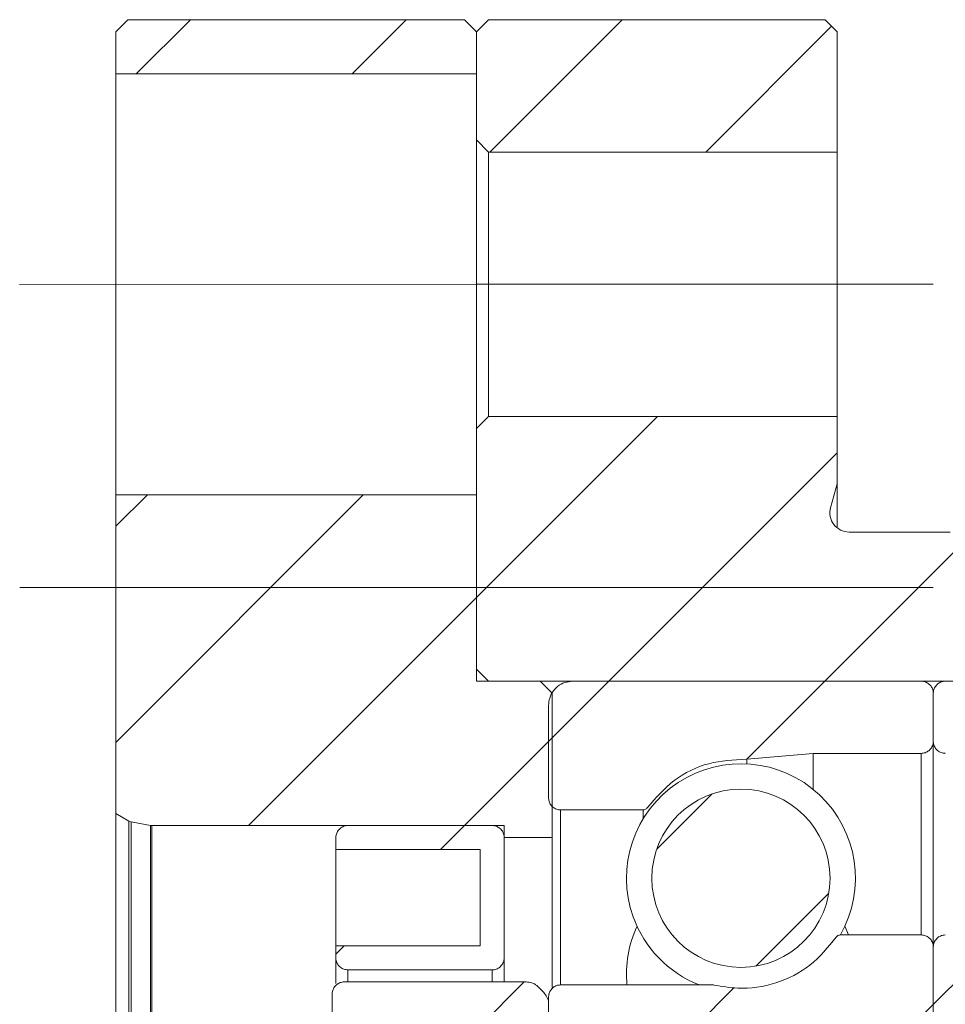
# Model space of a CAD drawing. Header units: millimetres. Extents: x 60 to 243, y 20 to 195.
# Tile 6 of 8: x 175 to 194, y 77 to 97. Entities that reach past the tile are written whole.
import ezdxf

# ---------------------------------------------------------------- set-up
doc = ezdxf.new("R2010")
doc.units = ezdxf.units.MM
doc.linetypes.add('CENTERX2', pattern=[20.32, 12.7, -2.54, 2.54, -2.54])
doc.layers.add('FORMAT', color=7, linetype='Continuous')

msp = doc.modelspace()

# ---------------------------------------------------------------- hatches: boundary and pattern name
at = {"linetype": 'Continuous', "lineweight": 0}
h = msp.add_hatch(dxfattribs=at)
h.set_pattern_fill('ANSI31', style=0)
edge = h.paths.add_edge_path(flags=0)
edge.add_line((176.552, 96.155), (184.052, 96.156))
edge.add_line((184.052, 96.156), (184.052, 97.031))
edge.add_spline(control_points=[(184.052, 97.031), (183.969, 97.114), (183.886, 97.197), (183.802, 97.281)], knot_values=[0, 0, 0, 0, 0.000707, 0.000707, 0.000707, 0.000707], weights=[1, 1, 1, 1], degree=3, periodic=0)
edge.add_line((183.802, 97.281), (176.802, 97.28))
edge.add_spline(control_points=[(176.802, 97.28), (176.719, 97.197), (176.636, 97.114), (176.552, 97.03)], knot_values=[0, 0, 0, 0, 0.000707, 0.000707, 0.000707, 0.000707], weights=[1, 1, 1, 1], degree=3, periodic=0)
edge.add_line((176.552, 97.03), (176.552, 96.155))
h = msp.add_hatch(dxfattribs=at)
h.set_pattern_fill('ANSI31', style=0)
edge = h.paths.add_edge_path(flags=0)
edge.add_spline(control_points=[(184.052, 94.781), (184.136, 94.697), (184.219, 94.614), (184.302, 94.531)], knot_values=[0.014407, 0.014407, 0.014407, 0.014407, 0.015114, 0.015114, 0.015114, 0.015114], weights=[1, 1, 1, 1], degree=3, periodic=0)
edge.add_line((184.302, 94.531), (191.552, 94.531))
edge.add_line((191.552, 94.531), (191.552, 97.031))
edge.add_spline(control_points=[(191.552, 97.031), (191.469, 97.114), (191.386, 97.198), (191.302, 97.281)], knot_values=[0, 0, 0, 0, 0.000707, 0.000707, 0.000707, 0.000707], weights=[1, 1, 1, 1], degree=3, periodic=0)
edge.add_line((191.302, 97.281), (184.302, 97.281))
edge.add_spline(control_points=[(184.302, 97.281), (184.219, 97.197), (184.136, 97.114), (184.052, 97.031)], knot_values=[0, 0, 0, 0, 0.000707, 0.000707, 0.000707, 0.000707], weights=[1, 1, 1, 1], degree=3, periodic=0)
edge.add_line((184.052, 97.031), (184.052, 94.781))
h = msp.add_hatch(dxfattribs=at)
h.set_pattern_fill('ANSI31', style=0)
edge = h.paths.add_edge_path(flags=0)
edge.add_spline(control_points=[(207.553, 86.532), (207.469, 86.615), (207.386, 86.699), (207.303, 86.782)], knot_values=[0.195201, 0.195201, 0.195201, 0.195201, 0.195907, 0.195907, 0.195907, 0.195907], weights=[1, 1, 1, 1], degree=3, periodic=0)
edge.add_line((207.303, 86.782), (194.303, 86.781))
edge.add_spline(control_points=[(194.303, 86.781), (194.169, 86.731), (194.036, 86.681), (193.903, 86.631)], knot_values=[0, 0, 0, 0, 0.000855, 0.000855, 0.000855, 0.000855], weights=[1, 1, 1, 1], degree=3, periodic=0)
edge.add_line((193.903, 86.631), (191.803, 86.631))
edge.add_spline(control_points=[(191.803, 86.631), (191.766, 86.631), (191.728, 86.636), (191.693, 86.647), (191.65, 86.659), (191.608, 86.679), (191.572, 86.705), (191.535, 86.73), (191.503, 86.763), (191.477, 86.799), (191.451, 86.836), (191.431, 86.877), (191.418, 86.92), (191.406, 86.963), (191.401, 87.009), (191.403, 87.054), (191.405, 87.082), (191.409, 87.11), (191.417, 87.137)], knot_values=[0.000047, 0.000047, 0.000047, 0.000047, 0.000269, 0.000269, 0.000269, 0.000537, 0.000537, 0.000537, 0.000806, 0.000806, 0.000806, 0.001074, 0.001074, 0.001074, 0.001343, 0.001343, 0.001343, 0.001512, 0.001512, 0.001512, 0.001512], weights=[1, 1, 1, 1, 1, 1, 1, 1, 1, 1, 1, 1, 1, 1, 1, 1, 1, 1, 1], degree=3, periodic=0)
edge.add_spline(control_points=[(191.417, 87.137), (191.462, 87.302), (191.507, 87.466), (191.553, 87.631)], knot_values=[0.058147, 0.058147, 0.058147, 0.058147, 0.05916, 0.05916, 0.05916, 0.05916], weights=[1, 1, 1, 1], degree=3, periodic=0)
edge.add_line((191.553, 87.631), (191.553, 89.031))
edge.add_line((191.553, 89.031), (184.303, 89.031))
edge.add_spline(control_points=[(184.303, 89.031), (184.219, 88.948), (184.136, 88.864), (184.053, 88.781)], knot_values=[0.030646, 0.030646, 0.030646, 0.030646, 0.031353, 0.031353, 0.031353, 0.031353], weights=[1, 1, 1, 1], degree=3, periodic=0)
edge.add_line((184.053, 88.781), (184.053, 83.781))
edge.add_spline(control_points=[(184.053, 83.781), (184.136, 83.697), (184.219, 83.614), (184.303, 83.531)], knot_values=[0.075601, 0.075601, 0.075601, 0.075601, 0.076309, 0.076309, 0.076309, 0.076309], weights=[1, 1, 1, 1], degree=3, periodic=0)
edge.add_line((184.303, 83.531), (201.06, 83.532))
edge.add_spline(control_points=[(201.06, 83.532), (201.105, 83.589), (201.15, 83.647), (201.195, 83.705)], knot_values=[0.165744, 0.165744, 0.165744, 0.165744, 0.166186, 0.166186, 0.166186, 0.166186], weights=[1, 1, 1, 1], degree=3, periodic=0)
edge.add_spline(control_points=[(201.195, 83.705), (201.205, 83.717), (201.216, 83.728), (201.228, 83.738), (201.246, 83.752), (201.266, 83.763), (201.287, 83.77), (201.308, 83.778), (201.331, 83.782), (201.353, 83.782), (201.376, 83.782), (201.398, 83.778), (201.419, 83.77), (201.44, 83.763), (201.461, 83.752), (201.478, 83.738), (201.495, 83.724), (201.511, 83.706), (201.523, 83.687), (201.534, 83.668), (201.543, 83.647), (201.548, 83.625), (201.552, 83.608), (201.553, 83.589), (201.553, 83.571)], knot_values=[0, 0, 0, 0, 0.000094, 0.000094, 0.000094, 0.000229, 0.000229, 0.000229, 0.000364, 0.000364, 0.000364, 0.0005, 0.0005, 0.0005, 0.000635, 0.000635, 0.000635, 0.00077, 0.00077, 0.00077, 0.000906, 0.000906, 0.000906, 0.001015, 0.001015, 0.001015, 0.001015], weights=[1, 1, 1, 1, 1, 1, 1, 1, 1, 1, 1, 1, 1, 1, 1, 1, 1, 1, 1, 1, 1, 1, 1, 1, 1], degree=3, periodic=0)
edge.add_spline(control_points=[(201.553, 83.571), (201.552, 83.558), (201.551, 83.545), (201.55, 83.532)], knot_values=[0.087568, 0.087568, 0.087568, 0.087568, 0.087647, 0.087647, 0.087647, 0.087647], weights=[1, 1, 1, 1], degree=3, periodic=0)
edge.add_line((201.55, 83.532), (201.553, 83.532))
edge.add_line((201.553, 83.532), (201.553, 80.532))
edge.add_spline(control_points=[(201.553, 80.532), (201.636, 80.448), (201.72, 80.365), (201.803, 80.282)], knot_values=[0.060002, 0.060002, 0.060002, 0.060002, 0.060709, 0.060709, 0.060709, 0.060709], weights=[1, 1, 1, 1], degree=3, periodic=0)
edge.add_line((201.803, 80.282), (202.053, 80.282))
edge.add_line((202.053, 80.282), (202.053, 80.532))
edge.add_line((202.053, 80.532), (207.303, 80.532))
edge.add_spline(control_points=[(207.303, 80.532), (207.386, 80.615), (207.47, 80.699), (207.553, 80.782)], knot_values=[0.132582, 0.132582, 0.132582, 0.132582, 0.133289, 0.133289, 0.133289, 0.133289], weights=[1, 1, 1, 1], degree=3, periodic=0)
edge.add_line((207.553, 80.782), (207.553, 86.532))
h = msp.add_hatch(dxfattribs=at)
h.set_pattern_fill('ANSI31', style=0)
edge = h.paths.add_edge_path(flags=0)
edge.add_line((185.378, 83.531), (184.053, 83.531))
edge.add_line((184.053, 83.531), (184.053, 87.406))
edge.add_line((184.053, 87.406), (176.553, 87.405))
edge.add_line((176.553, 87.405), (176.553, 80.78))
edge.add_spline(control_points=[(176.553, 80.78), (176.644, 80.728), (176.735, 80.676), (176.825, 80.623)], knot_values=[0, 0, 0, 0, 0.000629, 0.000629, 0.000629, 0.000629], weights=[1, 1, 1, 1], degree=3, periodic=0)
edge.add_spline(control_points=[(176.825, 80.623), (176.84, 80.615), (176.857, 80.609), (176.874, 80.605)], knot_values=[0, 0, 0, 0, 0.000103, 0.000103, 0.000103, 0.000103], weights=[1, 1, 1, 1], degree=3, periodic=0)
edge.add_spline(control_points=[(176.874, 80.605), (177.008, 80.581), (177.142, 80.557), (177.276, 80.533)], knot_values=[0, 0, 0, 0, 0.000818, 0.000818, 0.000818, 0.000818], weights=[1, 1, 1, 1], degree=3, periodic=0)
edge.add_spline(control_points=[(177.276, 80.533), (177.285, 80.531), (177.294, 80.531), (177.303, 80.531)], knot_values=[0, 0, 0, 0, 0.000054, 0.000054, 0.000054, 0.000054], weights=[1, 1, 1, 1], degree=3, periodic=0)
edge.add_line((177.303, 80.531), (184.628, 80.531))
edge.add_line((184.628, 80.531), (184.628, 80.281))
edge.add_line((184.628, 80.281), (185.628, 80.281))
edge.add_line((185.628, 80.281), (185.628, 83.281))
edge.add_spline(control_points=[(185.628, 83.281), (185.544, 83.364), (185.461, 83.448), (185.378, 83.531)], knot_values=[0.160961, 0.160961, 0.160961, 0.160961, 0.161661, 0.161661, 0.161661, 0.161661], weights=[1, 1, 1, 1], degree=3, periodic=0)
h = msp.add_hatch(dxfattribs=at)
h.set_pattern_fill('ANSI31', style=0)
edge = h.paths.add_edge_path(flags=0)
edge.add_line((193.553, 82.281), (193.553, 83.281))
edge.add_spline(control_points=[(193.553, 83.281), (193.553, 83.291), (193.552, 83.301), (193.551, 83.31), (193.548, 83.338), (193.54, 83.365), (193.528, 83.391), (193.515, 83.416), (193.499, 83.439), (193.479, 83.459), (193.459, 83.479), (193.435, 83.495), (193.41, 83.507), (193.385, 83.519), (193.357, 83.527), (193.329, 83.53), (193.32, 83.531), (193.312, 83.531), (193.303, 83.531)], knot_values=[0.000782, 0.000782, 0.000782, 0.000782, 0.000839, 0.000839, 0.000839, 0.001007, 0.001007, 0.001007, 0.001175, 0.001175, 0.001175, 0.001343, 0.001343, 0.001343, 0.001511, 0.001511, 0.001511, 0.001563, 0.001563, 0.001563, 0.001563], weights=[1, 1, 1, 1, 1, 1, 1, 1, 1, 1, 1, 1, 1, 1, 1, 1, 1, 1, 1], degree=3, periodic=0)
edge.add_line((193.303, 83.531), (186.053, 83.531))
edge.add_spline(control_points=[(186.053, 83.531), (185.997, 83.531), (185.94, 83.521), (185.887, 83.503), (185.835, 83.484), (185.784, 83.456), (185.741, 83.421), (185.697, 83.386), (185.659, 83.343), (185.629, 83.296), (185.599, 83.249), (185.577, 83.195), (185.565, 83.141), (185.557, 83.105), (185.553, 83.068), (185.553, 83.031)], knot_values=[0, 0, 0, 0, 0.000336, 0.000336, 0.000336, 0.000672, 0.000672, 0.000672, 0.001007, 0.001007, 0.001007, 0.001343, 0.001343, 0.001343, 0.001564, 0.001564, 0.001564, 0.001564], weights=[1, 1, 1, 1, 1, 1, 1, 1, 1, 1, 1, 1, 1, 1, 1, 1], degree=3, periodic=0)
edge.add_line((185.553, 83.031), (185.553, 81.106))
edge.add_spline(control_points=[(185.553, 81.106), (185.553, 81.096), (185.553, 81.087), (185.555, 81.077), (185.558, 81.049), (185.566, 81.022), (185.578, 80.996), (185.59, 80.971), (185.607, 80.948), (185.627, 80.928), (185.647, 80.909), (185.67, 80.892), (185.696, 80.88), (185.721, 80.868), (185.749, 80.86), (185.777, 80.857), (185.785, 80.856), (185.794, 80.856), (185.803, 80.856)], knot_values=[0.000782, 0.000782, 0.000782, 0.000782, 0.000839, 0.000839, 0.000839, 0.001007, 0.001007, 0.001007, 0.001175, 0.001175, 0.001175, 0.001343, 0.001343, 0.001343, 0.001511, 0.001511, 0.001511, 0.001563, 0.001563, 0.001563, 0.001563], weights=[1, 1, 1, 1, 1, 1, 1, 1, 1, 1, 1, 1, 1, 1, 1, 1, 1, 1, 1], degree=3, periodic=0)
edge.add_line((185.803, 80.856), (187.522, 80.856))
edge.add_spline(control_points=[(187.522, 80.856), (187.533, 80.856), (187.544, 80.858), (187.555, 80.862), (187.565, 80.865), (187.575, 80.871), (187.584, 80.878), (187.591, 80.884), (187.598, 80.891), (187.604, 80.899)], knot_values=[0, 0, 0, 0, 0.000067, 0.000067, 0.000067, 0.000134, 0.000134, 0.000134, 0.000191, 0.000191, 0.000191, 0.000191], weights=[1, 1, 1, 1, 1, 1, 1, 1, 1, 1], degree=3, periodic=0)
edge.add_spline(control_points=[(187.604, 80.899), (187.757, 81.117), (187.949, 81.311), (188.166, 81.467), (188.383, 81.622), (188.629, 81.742), (188.885, 81.817), (189.134, 81.89), (189.399, 81.921), (189.659, 81.91)], knot_values=[0, 0, 0, 0, 0.001599, 0.001599, 0.001599, 0.003198, 0.003198, 0.003198, 0.004756, 0.004756, 0.004756, 0.004756], weights=[1, 1, 1, 1, 1, 1, 1, 1, 1, 1], degree=3, periodic=0)
edge.add_spline(control_points=[(189.659, 81.91), (189.663, 81.91), (189.668, 81.91), (189.672, 81.91)], knot_values=[0, 0, 0, 0, 0.000027, 0.000027, 0.000027, 0.000027], weights=[1, 1, 1, 1], degree=3, periodic=0)
edge.add_spline(control_points=[(189.672, 81.91), (190.132, 81.951), (190.593, 81.991), (191.053, 82.031)], knot_values=[0, 0, 0, 0, 0.002773, 0.002773, 0.002773, 0.002773], weights=[1, 1, 1, 1], degree=3, periodic=0)
edge.add_line((191.053, 82.031), (193.303, 82.031))
edge.add_spline(control_points=[(193.303, 82.031), (193.331, 82.031), (193.359, 82.036), (193.386, 82.045), (193.412, 82.055), (193.437, 82.068), (193.459, 82.086), (193.481, 82.103), (193.5, 82.125), (193.515, 82.149), (193.53, 82.172), (193.541, 82.199), (193.547, 82.226), (193.551, 82.244), (193.553, 82.263), (193.553, 82.281)], knot_values=[0, 0, 0, 0, 0.000168, 0.000168, 0.000168, 0.000336, 0.000336, 0.000336, 0.000504, 0.000504, 0.000504, 0.000672, 0.000672, 0.000672, 0.000782, 0.000782, 0.000782, 0.000782], weights=[1, 1, 1, 1, 1, 1, 1, 1, 1, 1, 1, 1, 1, 1, 1, 1], degree=3, periodic=0)
h = msp.add_hatch(dxfattribs=at)
h.set_pattern_fill('ANSI31', style=0)
edge = h.paths.add_edge_path(flags=0)
edge.add_line((201.053, 83.532), (193.803, 83.531))
edge.add_spline(control_points=[(193.803, 83.531), (193.775, 83.531), (193.747, 83.526), (193.72, 83.517), (193.694, 83.508), (193.669, 83.494), (193.647, 83.477), (193.625, 83.459), (193.606, 83.438), (193.591, 83.414), (193.576, 83.39), (193.565, 83.364), (193.559, 83.336), (193.555, 83.318), (193.553, 83.3), (193.553, 83.281)], knot_values=[0, 0, 0, 0, 0.000168, 0.000168, 0.000168, 0.000336, 0.000336, 0.000336, 0.000504, 0.000504, 0.000504, 0.000672, 0.000672, 0.000672, 0.000782, 0.000782, 0.000782, 0.000782], weights=[1, 1, 1, 1, 1, 1, 1, 1, 1, 1, 1, 1, 1, 1, 1, 1], degree=3, periodic=0)
edge.add_line((193.553, 83.281), (193.553, 82.281))
edge.add_spline(control_points=[(193.553, 82.281), (193.553, 82.272), (193.553, 82.262), (193.555, 82.252), (193.558, 82.225), (193.566, 82.197), (193.578, 82.172), (193.59, 82.147), (193.607, 82.123), (193.627, 82.104), (193.647, 82.084), (193.67, 82.067), (193.696, 82.055), (193.721, 82.043), (193.749, 82.036), (193.777, 82.033), (193.785, 82.032), (193.794, 82.031), (193.803, 82.031)], knot_values=[0.000782, 0.000782, 0.000782, 0.000782, 0.000839, 0.000839, 0.000839, 0.001007, 0.001007, 0.001007, 0.001175, 0.001175, 0.001175, 0.001343, 0.001343, 0.001343, 0.001511, 0.001511, 0.001511, 0.001563, 0.001563, 0.001563, 0.001563], weights=[1, 1, 1, 1, 1, 1, 1, 1, 1, 1, 1, 1, 1, 1, 1, 1, 1, 1, 1], degree=3, periodic=0)
edge.add_line((193.803, 82.031), (196.053, 82.031))
edge.add_spline(control_points=[(196.053, 82.031), (196.513, 81.991), (196.974, 81.951), (197.434, 81.911)], knot_values=[0, 0, 0, 0, 0.002773, 0.002773, 0.002773, 0.002773], weights=[1, 1, 1, 1], degree=3, periodic=0)
edge.add_spline(control_points=[(197.434, 81.911), (197.438, 81.91), (197.443, 81.91), (197.447, 81.91)], knot_values=[0, 0, 0, 0, 0.000027, 0.000027, 0.000027, 0.000027], weights=[1, 1, 1, 1], degree=3, periodic=0)
edge.add_spline(control_points=[(197.447, 81.91), (197.713, 81.922), (197.985, 81.888), (198.24, 81.811), (198.496, 81.734), (198.741, 81.612), (198.956, 81.455), (199.166, 81.302), (199.353, 81.112), (199.502, 80.899)], knot_values=[0, 0, 0, 0, 0.001599, 0.001599, 0.001599, 0.003198, 0.003198, 0.003198, 0.004756, 0.004756, 0.004756, 0.004756], weights=[1, 1, 1, 1, 1, 1, 1, 1, 1, 1], degree=3, periodic=0)
edge.add_spline(control_points=[(199.502, 80.899), (199.509, 80.89), (199.517, 80.882), (199.526, 80.875), (199.535, 80.869), (199.545, 80.864), (199.556, 80.861), (199.565, 80.858), (199.575, 80.856), (199.584, 80.856)], knot_values=[0, 0, 0, 0, 0.000067, 0.000067, 0.000067, 0.000134, 0.000134, 0.000134, 0.000191, 0.000191, 0.000191, 0.000191], weights=[1, 1, 1, 1, 1, 1, 1, 1, 1, 1], degree=3, periodic=0)
edge.add_line((199.584, 80.856), (201.303, 80.857))
edge.add_spline(control_points=[(201.303, 80.857), (201.331, 80.857), (201.359, 80.861), (201.386, 80.871), (201.412, 80.88), (201.437, 80.894), (201.459, 80.911), (201.481, 80.929), (201.5, 80.95), (201.515, 80.974), (201.53, 80.998), (201.541, 81.024), (201.547, 81.052), (201.551, 81.07), (201.553, 81.088), (201.553, 81.107)], knot_values=[0, 0, 0, 0, 0.000168, 0.000168, 0.000168, 0.000336, 0.000336, 0.000336, 0.000504, 0.000504, 0.000504, 0.000672, 0.000672, 0.000672, 0.000782, 0.000782, 0.000782, 0.000782], weights=[1, 1, 1, 1, 1, 1, 1, 1, 1, 1, 1, 1, 1, 1, 1, 1], degree=3, periodic=0)
edge.add_line((201.553, 81.107), (201.553, 83.032))
edge.add_spline(control_points=[(201.553, 83.032), (201.553, 83.051), (201.552, 83.07), (201.549, 83.089), (201.543, 83.145), (201.527, 83.2), (201.502, 83.251), (201.478, 83.301), (201.444, 83.348), (201.405, 83.387), (201.365, 83.426), (201.318, 83.459), (201.267, 83.483), (201.217, 83.507), (201.161, 83.523), (201.105, 83.529), (201.088, 83.531), (201.07, 83.532), (201.053, 83.532)], knot_values=[0.001564, 0.001564, 0.001564, 0.001564, 0.001679, 0.001679, 0.001679, 0.002015, 0.002015, 0.002015, 0.00235, 0.00235, 0.00235, 0.002686, 0.002686, 0.002686, 0.003022, 0.003022, 0.003022, 0.003126, 0.003126, 0.003126, 0.003126], weights=[1, 1, 1, 1, 1, 1, 1, 1, 1, 1, 1, 1, 1, 1, 1, 1, 1, 1, 1], degree=3, periodic=0)
h = msp.add_hatch(dxfattribs=at)
h.set_pattern_fill('ANSI31', style=0)
edge = h.paths.add_edge_path(flags=0)
edge.add_arc((189.553, 79.435), 1.853, 0, 360)
h = msp.add_hatch(dxfattribs=at)
h.set_pattern_fill('ANSI31', style=0)
edge = h.paths.add_edge_path(flags=0)
edge.add_line((184.128, 80.031), (184.128, 78.031))
edge.add_line((184.128, 78.031), (181.128, 78.031))
edge.add_line((181.128, 78.031), (181.128, 77.781))
edge.add_spline(control_points=[(181.128, 77.781), (181.128, 77.762), (181.13, 77.744), (181.134, 77.726), (181.14, 77.698), (181.151, 77.672), (181.166, 77.648), (181.181, 77.624), (181.2, 77.603), (181.222, 77.585), (181.244, 77.568), (181.269, 77.554), (181.295, 77.545), (181.322, 77.536), (181.35, 77.531), (181.378, 77.531)], knot_values=[0.000791, 0.000791, 0.000791, 0.000791, 0.000903, 0.000903, 0.000903, 0.001073, 0.001073, 0.001073, 0.001243, 0.001243, 0.001243, 0.001414, 0.001414, 0.001414, 0.001583, 0.001583, 0.001583, 0.001583], weights=[1, 1, 1, 1, 1, 1, 1, 1, 1, 1, 1, 1, 1, 1, 1, 1], degree=3, periodic=0)
edge.add_line((181.378, 77.531), (184.378, 77.531))
edge.add_spline(control_points=[(184.378, 77.531), (184.387, 77.531), (184.396, 77.531), (184.404, 77.532), (184.432, 77.535), (184.46, 77.543), (184.485, 77.555), (184.511, 77.567), (184.534, 77.583), (184.554, 77.603), (184.574, 77.623), (184.591, 77.646), (184.603, 77.671), (184.615, 77.697), (184.623, 77.724), (184.626, 77.752), (184.628, 77.762), (184.628, 77.771), (184.628, 77.781)], knot_values=[0, 0, 0, 0, 0.000053, 0.000053, 0.000053, 0.000223, 0.000223, 0.000223, 0.000393, 0.000393, 0.000393, 0.000563, 0.000563, 0.000563, 0.000733, 0.000733, 0.000733, 0.000791, 0.000791, 0.000791, 0.000791], weights=[1, 1, 1, 1, 1, 1, 1, 1, 1, 1, 1, 1, 1, 1, 1, 1, 1, 1, 1], degree=3, periodic=0)
edge.add_line((184.628, 77.781), (184.628, 80.281))
edge.add_spline(control_points=[(184.628, 80.281), (184.628, 80.299), (184.626, 80.318), (184.622, 80.336), (184.616, 80.363), (184.605, 80.39), (184.59, 80.413), (184.575, 80.437), (184.556, 80.459), (184.534, 80.476), (184.512, 80.494), (184.487, 80.508), (184.461, 80.517), (184.434, 80.526), (184.406, 80.531), (184.378, 80.531)], knot_values=[0.000791, 0.000791, 0.000791, 0.000791, 0.000903, 0.000903, 0.000903, 0.001073, 0.001073, 0.001073, 0.001243, 0.001243, 0.001243, 0.001414, 0.001414, 0.001414, 0.001583, 0.001583, 0.001583, 0.001583], weights=[1, 1, 1, 1, 1, 1, 1, 1, 1, 1, 1, 1, 1, 1, 1, 1], degree=3, periodic=0)
edge.add_line((184.378, 80.531), (181.378, 80.531))
edge.add_spline(control_points=[(181.378, 80.531), (181.369, 80.531), (181.36, 80.53), (181.352, 80.529), (181.324, 80.526), (181.296, 80.519), (181.271, 80.507), (181.246, 80.495), (181.222, 80.478), (181.202, 80.458), (181.182, 80.439), (181.165, 80.415), (181.153, 80.39), (181.141, 80.365), (181.133, 80.337), (181.13, 80.31), (181.129, 80.3), (181.128, 80.29), (181.128, 80.281)], knot_values=[0, 0, 0, 0, 0.000053, 0.000053, 0.000053, 0.000223, 0.000223, 0.000223, 0.000393, 0.000393, 0.000393, 0.000563, 0.000563, 0.000563, 0.000733, 0.000733, 0.000733, 0.000791, 0.000791, 0.000791, 0.000791], weights=[1, 1, 1, 1, 1, 1, 1, 1, 1, 1, 1, 1, 1, 1, 1, 1, 1, 1, 1], degree=3, periodic=0)
edge.add_line((181.128, 80.281), (181.128, 80.031))
edge.add_line((181.128, 80.031), (184.128, 80.031))
h = msp.add_hatch(dxfattribs=at)
h.set_pattern_fill('ANSI31', style=0)
edge = h.paths.add_edge_path(flags=0)
edge.add_line((185.553, 76.968), (185.553, 75.781))
edge.add_spline(control_points=[(185.553, 75.781), (185.553, 75.769), (185.554, 75.757), (185.556, 75.745), (185.56, 75.717), (185.569, 75.69), (185.582, 75.665), (185.595, 75.64), (185.612, 75.617), (185.632, 75.598), (185.653, 75.579), (185.677, 75.563), (185.703, 75.552), (185.728, 75.541), (185.756, 75.534), (185.784, 75.532), (185.79, 75.531), (185.797, 75.531), (185.803, 75.531)], knot_values=[0.000096, 0.000096, 0.000096, 0.000096, 0.000168, 0.000168, 0.000168, 0.000336, 0.000336, 0.000336, 0.000504, 0.000504, 0.000504, 0.000672, 0.000672, 0.000672, 0.000839, 0.000839, 0.000839, 0.000877, 0.000877, 0.000877, 0.000877], weights=[1, 1, 1, 1, 1, 1, 1, 1, 1, 1, 1, 1, 1, 1, 1, 1, 1, 1, 1], degree=3, periodic=0)
edge.add_line((185.803, 75.531), (193.053, 75.531))
edge.add_spline(control_points=[(193.053, 75.531), (193.109, 75.531), (193.166, 75.541), (193.219, 75.559), (193.271, 75.578), (193.322, 75.606), (193.365, 75.641), (193.409, 75.676), (193.447, 75.719), (193.477, 75.766), (193.507, 75.814), (193.529, 75.867), (193.541, 75.921), (193.549, 75.957), (193.553, 75.994), (193.553, 76.031)], knot_values=[0, 0, 0, 0, 0.000336, 0.000336, 0.000336, 0.000672, 0.000672, 0.000672, 0.001007, 0.001007, 0.001007, 0.001343, 0.001343, 0.001343, 0.001564, 0.001564, 0.001564, 0.001564], weights=[1, 1, 1, 1, 1, 1, 1, 1, 1, 1, 1, 1, 1, 1, 1, 1], degree=3, periodic=0)
edge.add_line((193.553, 76.031), (193.553, 78.006))
edge.add_spline(control_points=[(193.553, 78.006), (193.553, 78.016), (193.553, 78.026), (193.551, 78.035), (193.548, 78.063), (193.54, 78.09), (193.528, 78.116), (193.516, 78.141), (193.499, 78.164), (193.479, 78.184), (193.459, 78.204), (193.436, 78.22), (193.41, 78.232), (193.385, 78.244), (193.357, 78.252), (193.329, 78.255), (193.321, 78.256), (193.312, 78.256), (193.303, 78.256)], knot_values=[0.000782, 0.000782, 0.000782, 0.000782, 0.000839, 0.000839, 0.000839, 0.001007, 0.001007, 0.001007, 0.001175, 0.001175, 0.001175, 0.001343, 0.001343, 0.001343, 0.001511, 0.001511, 0.001511, 0.001563, 0.001563, 0.001563, 0.001563], weights=[1, 1, 1, 1, 1, 1, 1, 1, 1, 1, 1, 1, 1, 1, 1, 1, 1, 1, 1], degree=3, periodic=0)
edge.add_line((193.303, 78.256), (191.618, 78.256))
edge.add_spline(control_points=[(191.618, 78.256), (191.607, 78.256), (191.596, 78.254), (191.585, 78.251), (191.575, 78.247), (191.565, 78.241), (191.556, 78.234), (191.548, 78.228), (191.541, 78.22), (191.535, 78.212)], knot_values=[0, 0, 0, 0, 0.000067, 0.000067, 0.000067, 0.000134, 0.000134, 0.000134, 0.000196, 0.000196, 0.000196, 0.000196], weights=[1, 1, 1, 1, 1, 1, 1, 1, 1, 1], degree=3, periodic=0)
edge.add_spline(control_points=[(191.535, 78.212), (191.388, 77.99), (191.2, 77.79), (190.987, 77.63), (190.774, 77.469), (190.531, 77.343), (190.277, 77.262), (190.023, 77.181), (189.751, 77.143), (189.485, 77.151), (189.321, 77.155), (189.156, 77.177), (188.996, 77.216)], knot_values=[0, 0, 0, 0, 0.001599, 0.001599, 0.001599, 0.003198, 0.003198, 0.003198, 0.004797, 0.004797, 0.004797, 0.005774, 0.005774, 0.005774, 0.005774], weights=[1, 1, 1, 1, 1, 1, 1, 1, 1, 1, 1, 1, 1], degree=3, periodic=0)
edge.add_spline(control_points=[(188.996, 77.216), (188.989, 77.218), (188.981, 77.219), (188.973, 77.219)], knot_values=[0, 0, 0, 0, 0.000047, 0.000047, 0.000047, 0.000047], weights=[1, 1, 1, 1], degree=3, periodic=0)
edge.add_line((188.973, 77.219), (185.803, 77.218))
edge.add_spline(control_points=[(185.803, 77.218), (185.775, 77.218), (185.747, 77.214), (185.72, 77.204), (185.694, 77.195), (185.669, 77.181), (185.647, 77.164), (185.625, 77.146), (185.606, 77.125), (185.591, 77.101), (185.576, 77.077), (185.565, 77.051), (185.559, 77.023), (185.555, 77.005), (185.553, 76.987), (185.553, 76.968)], knot_values=[0, 0, 0, 0, 0.000168, 0.000168, 0.000168, 0.000336, 0.000336, 0.000336, 0.000504, 0.000504, 0.000504, 0.000672, 0.000672, 0.000672, 0.000782, 0.000782, 0.000782, 0.000782], weights=[1, 1, 1, 1, 1, 1, 1, 1, 1, 1, 1, 1, 1, 1, 1, 1], degree=3, periodic=0)
h = msp.add_hatch(dxfattribs=at)
h.set_pattern_fill('ANSI31', style=0)
edge = h.paths.add_edge_path(flags=0)
edge.add_line((194.053, 75.531), (201.303, 75.532))
edge.add_spline(control_points=[(201.303, 75.532), (201.331, 75.532), (201.359, 75.536), (201.386, 75.546), (201.412, 75.555), (201.437, 75.569), (201.459, 75.586), (201.481, 75.604), (201.5, 75.625), (201.515, 75.649), (201.53, 75.673), (201.541, 75.699), (201.547, 75.727), (201.551, 75.745), (201.553, 75.763), (201.553, 75.782)], knot_values=[0, 0, 0, 0, 0.000168, 0.000168, 0.000168, 0.000336, 0.000336, 0.000336, 0.000504, 0.000504, 0.000504, 0.000672, 0.000672, 0.000672, 0.000782, 0.000782, 0.000782, 0.000782], weights=[1, 1, 1, 1, 1, 1, 1, 1, 1, 1, 1, 1, 1, 1, 1, 1], degree=3, periodic=0)
edge.add_line((201.553, 75.782), (201.553, 76.969))
edge.add_spline(control_points=[(201.553, 76.969), (201.553, 76.979), (201.553, 76.988), (201.551, 76.998), (201.548, 77.026), (201.54, 77.053), (201.528, 77.078), (201.516, 77.104), (201.499, 77.127), (201.479, 77.147), (201.459, 77.166), (201.436, 77.183), (201.41, 77.195), (201.385, 77.207), (201.357, 77.215), (201.329, 77.218), (201.321, 77.219), (201.312, 77.219), (201.303, 77.219)], knot_values=[0.000782, 0.000782, 0.000782, 0.000782, 0.000839, 0.000839, 0.000839, 0.001007, 0.001007, 0.001007, 0.001175, 0.001175, 0.001175, 0.001343, 0.001343, 0.001343, 0.001511, 0.001511, 0.001511, 0.001563, 0.001563, 0.001563, 0.001563], weights=[1, 1, 1, 1, 1, 1, 1, 1, 1, 1, 1, 1, 1, 1, 1, 1, 1, 1, 1], degree=3, periodic=0)
edge.add_line((201.303, 77.219), (198.133, 77.219))
edge.add_spline(control_points=[(198.133, 77.219), (198.125, 77.219), (198.117, 77.218), (198.11, 77.216)], knot_values=[0, 0, 0, 0, 0.000047, 0.000047, 0.000047, 0.000047], weights=[1, 1, 1, 1], degree=3, periodic=0)
edge.add_spline(control_points=[(198.11, 77.216), (197.851, 77.154), (197.577, 77.135), (197.312, 77.162), (197.047, 77.189), (196.783, 77.262), (196.542, 77.376), (196.3, 77.489), (196.075, 77.645), (195.885, 77.832), (195.768, 77.947), (195.662, 78.075), (195.571, 78.212)], knot_values=[0, 0, 0, 0, 0.001599, 0.001599, 0.001599, 0.003198, 0.003198, 0.003198, 0.004797, 0.004797, 0.004797, 0.005774, 0.005774, 0.005774, 0.005774], weights=[1, 1, 1, 1, 1, 1, 1, 1, 1, 1, 1, 1, 1], degree=3, periodic=0)
edge.add_spline(control_points=[(195.571, 78.212), (195.565, 78.221), (195.557, 78.229), (195.548, 78.236), (195.539, 78.243), (195.529, 78.248), (195.518, 78.252), (195.508, 78.255), (195.498, 78.256), (195.488, 78.256)], knot_values=[0, 0, 0, 0, 0.000067, 0.000067, 0.000067, 0.000134, 0.000134, 0.000134, 0.000196, 0.000196, 0.000196, 0.000196], weights=[1, 1, 1, 1, 1, 1, 1, 1, 1, 1], degree=3, periodic=0)
edge.add_line((195.488, 78.256), (193.803, 78.256))
edge.add_spline(control_points=[(193.803, 78.256), (193.775, 78.256), (193.747, 78.251), (193.72, 78.242), (193.694, 78.233), (193.669, 78.219), (193.647, 78.202), (193.625, 78.184), (193.606, 78.163), (193.591, 78.139), (193.576, 78.115), (193.565, 78.089), (193.559, 78.061), (193.555, 78.043), (193.553, 78.025), (193.553, 78.006)], knot_values=[0, 0, 0, 0, 0.000168, 0.000168, 0.000168, 0.000336, 0.000336, 0.000336, 0.000504, 0.000504, 0.000504, 0.000672, 0.000672, 0.000672, 0.000782, 0.000782, 0.000782, 0.000782], weights=[1, 1, 1, 1, 1, 1, 1, 1, 1, 1, 1, 1, 1, 1, 1, 1], degree=3, periodic=0)
edge.add_line((193.553, 78.006), (193.553, 76.031))
edge.add_spline(control_points=[(193.553, 76.031), (193.553, 76.012), (193.554, 75.993), (193.557, 75.973), (193.563, 75.918), (193.579, 75.863), (193.604, 75.812), (193.628, 75.762), (193.662, 75.715), (193.701, 75.676), (193.741, 75.636), (193.788, 75.603), (193.839, 75.579), (193.889, 75.555), (193.945, 75.54), (194.001, 75.534), (194.018, 75.532), (194.036, 75.531), (194.053, 75.531)], knot_values=[0.001564, 0.001564, 0.001564, 0.001564, 0.001679, 0.001679, 0.001679, 0.002015, 0.002015, 0.002015, 0.00235, 0.00235, 0.00235, 0.002686, 0.002686, 0.002686, 0.003022, 0.003022, 0.003022, 0.003126, 0.003126, 0.003126, 0.003126], weights=[1, 1, 1, 1, 1, 1, 1, 1, 1, 1, 1, 1, 1, 1, 1, 1, 1, 1, 1], degree=3, periodic=0)
h = msp.add_hatch(dxfattribs=at)
h.set_pattern_fill('ANSI31', style=0)
edge = h.paths.add_edge_path(flags=0)
edge.add_spline(control_points=[(181.053, 75.781), (181.053, 75.762), (181.055, 75.744), (181.059, 75.726), (181.065, 75.698), (181.076, 75.672), (181.091, 75.648), (181.106, 75.624), (181.125, 75.603), (181.147, 75.585), (181.169, 75.568), (181.194, 75.554), (181.221, 75.545), (181.247, 75.536), (181.275, 75.531), (181.303, 75.531)], knot_values=[0.000791, 0.000791, 0.000791, 0.000791, 0.000903, 0.000903, 0.000903, 0.001073, 0.001073, 0.001073, 0.001243, 0.001243, 0.001243, 0.001414, 0.001414, 0.001414, 0.001583, 0.001583, 0.001583, 0.001583], weights=[1, 1, 1, 1, 1, 1, 1, 1, 1, 1, 1, 1, 1, 1, 1, 1], degree=3, periodic=0)
edge.add_line((181.303, 75.531), (185.553, 75.531))
edge.add_line((185.553, 75.531), (185.553, 76.814))
edge.add_spline(control_points=[(185.553, 76.814), (185.553, 76.827), (185.552, 76.84), (185.551, 76.853), (185.547, 76.892), (185.535, 76.931), (185.519, 76.966), (185.502, 77.001), (185.478, 77.034), (185.451, 77.062)], knot_values=[0.000661, 0.000661, 0.000661, 0.000661, 0.000739, 0.000739, 0.000739, 0.000976, 0.000976, 0.000976, 0.001214, 0.001214, 0.001214, 0.001214], weights=[1, 1, 1, 1, 1, 1, 1, 1, 1, 1], degree=3, periodic=0)
edge.add_spline(control_points=[(185.451, 77.062), (185.412, 77.101), (185.373, 77.139), (185.334, 77.178)], knot_values=[0.095273, 0.095273, 0.095273, 0.095273, 0.095603, 0.095603, 0.095603, 0.095603], weights=[1, 1, 1, 1], degree=3, periodic=0)
edge.add_spline(control_points=[(185.334, 77.178), (185.325, 77.187), (185.315, 77.196), (185.305, 77.204), (185.274, 77.229), (185.239, 77.248), (185.202, 77.261), (185.165, 77.274), (185.126, 77.281), (185.086, 77.281)], knot_values=[0.000318, 0.000318, 0.000318, 0.000318, 0.000394, 0.000394, 0.000394, 0.000627, 0.000627, 0.000627, 0.000859, 0.000859, 0.000859, 0.000859], weights=[1, 1, 1, 1, 1, 1, 1, 1, 1, 1], degree=3, periodic=0)
edge.add_line((185.086, 77.281), (181.303, 77.281))
edge.add_spline(control_points=[(181.303, 77.281), (181.294, 77.281), (181.285, 77.28), (181.277, 77.279), (181.249, 77.276), (181.221, 77.269), (181.196, 77.257), (181.171, 77.245), (181.147, 77.228), (181.127, 77.208), (181.107, 77.189), (181.091, 77.165), (181.078, 77.14), (181.066, 77.115), (181.058, 77.087), (181.055, 77.06), (181.054, 77.05), (181.053, 77.04), (181.053, 77.031)], knot_values=[0, 0, 0, 0, 0.000053, 0.000053, 0.000053, 0.000223, 0.000223, 0.000223, 0.000393, 0.000393, 0.000393, 0.000563, 0.000563, 0.000563, 0.000733, 0.000733, 0.000733, 0.000791, 0.000791, 0.000791, 0.000791], weights=[1, 1, 1, 1, 1, 1, 1, 1, 1, 1, 1, 1, 1, 1, 1, 1, 1, 1, 1], degree=3, periodic=0)
edge.add_line((181.053, 77.031), (181.053, 75.781))

# ---------------------------------------------------------------- linework, layer by layer
at = {"color": 7, "linetype": 'Continuous', "lineweight": 15}
for p, q in [((176.552, 97.03), (176.802, 97.28)), ((183.802, 97.281), (176.802, 97.28)), ((183.802, 97.281), (184.052, 97.031)), ((184.052, 97.031), (184.302, 97.281)), ((191.302, 97.281), (184.302, 97.281)), ((191.302, 97.281), (191.552, 97.031)), ((176.552, 97.03), (176.552, 96.155)), ((184.052, 96.156), (184.052, 97.031)), ((184.052, 97.031), (184.052, 94.781)), ((191.552, 94.531), (191.552, 97.031)), ((176.552, 96.155), (184.052, 96.156)), ((176.552, 96.155), (176.553, 87.405)), ((184.302, 94.531), (184.052, 94.781)), ((184.053, 88.781), (184.052, 94.781)), ((184.302, 94.531), (184.303, 89.031)), ((184.302, 94.531), (191.552, 94.531)), ((191.552, 94.531), (191.553, 89.031)), ((184.053, 88.781), (184.303, 89.031)), ((191.553, 89.031), (184.303, 89.031)), ((191.553, 87.631), (191.553, 89.031)), ((184.053, 88.781), (184.053, 83.781)), ((191.417, 87.137), (191.553, 87.631)), ((191.553, 87.631), (191.553, 86.73)), ((184.053, 87.406), (176.553, 87.405)), ((176.553, 87.405), (176.553, 80.78)), ((184.053, 83.531), (184.053, 87.406)), ((193.903, 86.631), (191.803, 86.631)), ((184.303, 83.531), (184.053, 83.781)), ((185.378, 83.531), (184.053, 83.531)), ((184.303, 83.531), (201.06, 83.532)), ((185.378, 83.531), (185.628, 83.281)), ((193.303, 83.531), (186.053, 83.531)), ((185.628, 80.281), (185.628, 83.281)), ((193.553, 83.281), (193.553, 82.281)), ((185.553, 83.031), (185.553, 81.106)), ((193.553, 78.006), (193.553, 82.281)), ((189.659, 81.91), (189.672, 81.91)), ((189.672, 81.91), (191.053, 82.031)), ((191.053, 82.031), (191.053, 81.284)), ((191.053, 82.031), (193.303, 82.031)), ((185.803, 80.856), (187.522, 80.856)), ((176.825, 80.623), (176.553, 80.78)), ((176.553, 80.78), (176.554, 55.28)), ((176.825, 80.623), (176.826, 55.438)), ((176.874, 80.605), (176.825, 80.623)), ((176.874, 80.605), (176.875, 55.455)), ((177.276, 80.533), (176.874, 80.605)), ((177.276, 80.533), (177.277, 55.528)), ((177.303, 80.531), (177.276, 80.533)), ((177.303, 80.531), (177.304, 55.531)), ((184.628, 80.531), (177.303, 80.531)), ((184.378, 80.531), (181.378, 80.531)), ((184.628, 80.281), (184.628, 80.531)), ((181.128, 80.281), (181.128, 80.031)), ((184.628, 77.781), (184.628, 80.281)), ((185.628, 80.281), (184.628, 80.281)), ((185.628, 80.281), (185.628, 77.163)), ((181.128, 80.031), (184.128, 80.031)), ((181.128, 80.031), (181.128, 78.031)), ((184.128, 80.031), (184.128, 78.031)), ((191.789, 78.256), (191.715, 78.436)), ((191.541, 78.219), (191.535, 78.212)), ((193.303, 78.256), (191.618, 78.256)), ((184.128, 78.031), (181.128, 78.031)), ((181.128, 78.031), (181.128, 77.781)), ((193.553, 78.006), (193.553, 76.031)), ((181.128, 77.25), (181.128, 77.781)), ((184.628, 77.781), (184.628, 77.281)), ((181.378, 77.531), (184.378, 77.531)), ((185.086, 77.281), (181.303, 77.281)), ((185.334, 77.178), (185.451, 77.062)), ((188.973, 77.219), (185.803, 77.218)), ((188.996, 77.216), (188.973, 77.219)), ((181.053, 77.031), (181.053, 75.781)), ((185.553, 76.968), (185.553, 75.781))]:
    msp.add_line(p, q, dxfattribs=at)
at = {"color": 8, "linetype": 'Continuous', "lineweight": 15}
for p, q in [((189.672, 81.91), (189.672, 81.813)), ((193.303, 82.031), (193.303, 78.256)), ((185.803, 80.856), (185.803, 77.218)), ((187.522, 80.856), (187.522, 80.677)), ((181.378, 77.531), (181.378, 77.281)), ((184.378, 77.281), (184.378, 77.531))]:
    msp.add_line(p, q, dxfattribs=at)
at = {"color": 7, "linetype": 'Continuous', "lineweight": 15, "flags": 128}
for points in [[(187.604, 80.899), (187.596, 80.889), (187.595, 80.888)], [(177.303, 80.531), (177.3, 80.531), (177.3, 80.531)]]:
    msp.add_lwpolyline(points, dxfattribs=at)
at = {"color": 7, "linetype": 'Continuous', "lineweight": 15}
msp.add_circle((189.553, 79.435), 1.853, dxfattribs=at)
for centre, radius, start, end in [((191.803, 87.031), 0.4, 164.6425, 180.0025), ((189.663, 82.01), 0.1, 267.455, 275.0025), ((189.553, 79.435), 2.381, 330.3359, 199.6693), ((187.522, 80.956), 0.1, 270.0025, 290.2796), ((177.303, 80.681), 0.15, 259.7773, 267.2399), ((189.553, 79.435), 2.381, 199.6693, 248.5386), ((189.553, 77.438), 2.381, 155.2143, 185.288), ((188.973, 77.119), 0.1, 76.4835, 90.0025)]:
    msp.add_arc(centre, radius, start, end, dxfattribs=at)
for points, knots in [([(191.803, 86.631), (191.741, 86.631), (191.68, 86.646), (191.571, 86.7), (191.522, 86.74), (191.447, 86.838), (191.422, 86.895), (191.398, 87.015), (191.401, 87.078), (191.417, 87.137)], [0, 0, 0, 0, 0.25, 0.25, 0.5, 0.5, 0.75, 0.75, 1, 1, 1, 1]), ([(186.053, 83.531), (185.997, 83.525), (185.884, 83.514), (185.734, 83.428), (185.621, 83.301), (185.561, 83.161), (185.555, 83.068), (185.553, 83.031)], [0, 0, 0, 0, 0.214568, 0.429261, 0.643955, 0.858649, 1, 1, 1, 1]), ([(193.553, 83.281), (193.552, 83.291), (193.551, 83.328), (193.532, 83.393), (193.482, 83.462), (193.412, 83.511), (193.348, 83.53), (193.312, 83.531), (193.303, 83.531)], [0, 0, 0, 0, 0.07389, 0.288537, 0.503185, 0.717832, 0.93248, 1, 1, 1, 1]), ([(193.803, 83.531), (193.775, 83.528), (193.719, 83.523), (193.644, 83.48), (193.587, 83.416), (193.557, 83.346), (193.554, 83.3), (193.553, 83.281)], [0, 0, 0, 0, 0.214443, 0.429135, 0.643827, 0.858521, 1, 1, 1, 1]), ([(193.303, 82.031), (193.331, 82.034), (193.387, 82.039), (193.462, 82.083), (193.519, 82.146), (193.549, 82.216), (193.552, 82.263), (193.553, 82.281)], [0, 0, 0, 0, 0.214441, 0.429135, 0.643828, 0.858521, 1, 1, 1, 1]), ([(193.553, 82.281), (193.553, 82.272), (193.555, 82.234), (193.574, 82.17), (193.624, 82.1), (193.694, 82.051), (193.757, 82.033), (193.794, 82.032), (193.803, 82.031)], [0, 0, 0, 0, 0.07389, 0.288537, 0.503186, 0.717832, 0.93248, 1, 1, 1, 1]), ([(187.604, 80.899), (187.779, 81.102), (188.129, 81.508), (188.869, 81.868), (189.398, 81.896), (189.659, 81.91)], [0, 0, 0, 0, 0.336093, 0.672259, 1, 1, 1, 1]), ([(185.553, 81.106), (185.553, 81.096), (185.555, 81.059), (185.574, 80.994), (185.624, 80.925), (185.694, 80.876), (185.757, 80.857), (185.794, 80.856), (185.803, 80.856)], [0, 0, 0, 0, 0.073889, 0.288537, 0.503184, 0.717832, 0.932479, 1, 1, 1, 1]), ([(187.522, 80.856), (187.533, 80.857), (187.555, 80.859), (187.584, 80.875), (187.597, 80.891), (187.604, 80.899)], [0, 0, 0, 0, 0.350599, 0.702232, 1, 1, 1, 1]), ([(181.128, 80.281), (181.128, 80.29), (181.13, 80.328), (181.149, 80.392), (181.199, 80.462), (181.269, 80.511), (181.332, 80.529), (181.369, 80.53), (181.378, 80.531)], [0, 0, 0, 0, 0.07389, 0.288537, 0.503185, 0.717832, 0.93248, 1, 1, 1, 1]), ([(184.378, 80.531), (184.406, 80.528), (184.462, 80.523), (184.537, 80.479), (184.594, 80.416), (184.624, 80.346), (184.627, 80.299), (184.628, 80.281)], [0, 0, 0, 0, 0.214441, 0.429135, 0.643828, 0.858521, 1, 1, 1, 1]), ([(191.535, 78.212), (191.365, 78.003), (191.024, 77.586), (190.289, 77.223), (189.585, 77.112), (189.159, 77.187), (188.996, 77.216)], [0, 0, 0, 0, 0.276467, 0.552996, 0.829525, 1, 1, 1, 1]), ([(191.618, 78.256), (191.607, 78.255), (191.585, 78.253), (191.555, 78.236), (191.542, 78.22), (191.535, 78.212)], [0, 0, 0, 0, 0.341956, 0.684916, 1, 1, 1, 1]), ([(193.553, 78.006), (193.553, 78.016), (193.551, 78.053), (193.532, 78.118), (193.482, 78.187), (193.412, 78.236), (193.349, 78.255), (193.312, 78.256), (193.303, 78.256)], [0, 0, 0, 0, 0.073889, 0.288537, 0.503185, 0.717832, 0.93248, 1, 1, 1, 1]), ([(193.803, 78.256), (193.775, 78.253), (193.719, 78.248), (193.644, 78.205), (193.587, 78.141), (193.557, 78.071), (193.554, 78.025), (193.553, 78.006)], [0, 0, 0, 0, 0.21444, 0.429135, 0.643827, 0.85852, 1, 1, 1, 1]), ([(181.378, 77.531), (181.35, 77.533), (181.294, 77.539), (181.219, 77.582), (181.162, 77.645), (181.132, 77.716), (181.129, 77.762), (181.128, 77.781)], [0, 0, 0, 0, 0.214441, 0.429135, 0.643828, 0.858522, 1, 1, 1, 1]), ([(184.628, 77.781), (184.628, 77.771), (184.626, 77.734), (184.607, 77.669), (184.557, 77.6), (184.487, 77.551), (184.424, 77.532), (184.387, 77.531), (184.378, 77.531)], [0, 0, 0, 0, 0.073889, 0.288537, 0.503185, 0.717832, 0.932479, 1, 1, 1, 1]), ([(181.053, 77.031), (181.053, 77.04), (181.055, 77.078), (181.074, 77.142), (181.124, 77.212), (181.194, 77.261), (181.258, 77.279), (181.294, 77.28), (181.303, 77.281)], [0, 0, 0, 0, 0.073889, 0.288537, 0.503184, 0.717833, 0.932479, 1, 1, 1, 1]), ([(185.086, 77.281), (185.126, 77.277), (185.204, 77.269), (185.286, 77.223), (185.324, 77.187), (185.334, 77.178)], [0, 0, 0, 0, 0.428933, 0.858225, 1, 1, 1, 1]), ([(185.803, 77.218), (185.775, 77.216), (185.719, 77.21), (185.644, 77.167), (185.587, 77.104), (185.557, 77.033), (185.554, 76.987), (185.553, 76.968)], [0, 0, 0, 0, 0.214441, 0.429134, 0.643828, 0.858521, 1, 1, 1, 1]), ([(185.451, 77.062), (185.476, 77.031), (185.526, 76.97), (185.551, 76.879), (185.553, 76.827), (185.553, 76.814)], [0, 0, 0, 0, 0.428783, 0.858075, 1, 1, 1, 1])]:
    msp.add_open_spline(points, degree=3, knots=knots, dxfattribs=at)
at = {"layer": 'FORMAT', "color": 7, "linetype": 'CENTERX2', "lineweight": 0}
for p, q in [((184.052, 91.781), (174.552, 91.78)), ((184.052, 91.781), (184.302, 91.781)), ((193.552, 91.781), (184.302, 91.781)), ((182.053, 85.478), (174.553, 85.477)), ((184.053, 85.478), (182.053, 85.478)), ((184.053, 85.478), (184.303, 85.478)), ((193.553, 85.478), (184.303, 85.478))]:
    msp.add_line(p, q, dxfattribs=at)

doc.saveas('drawing.dxf')
